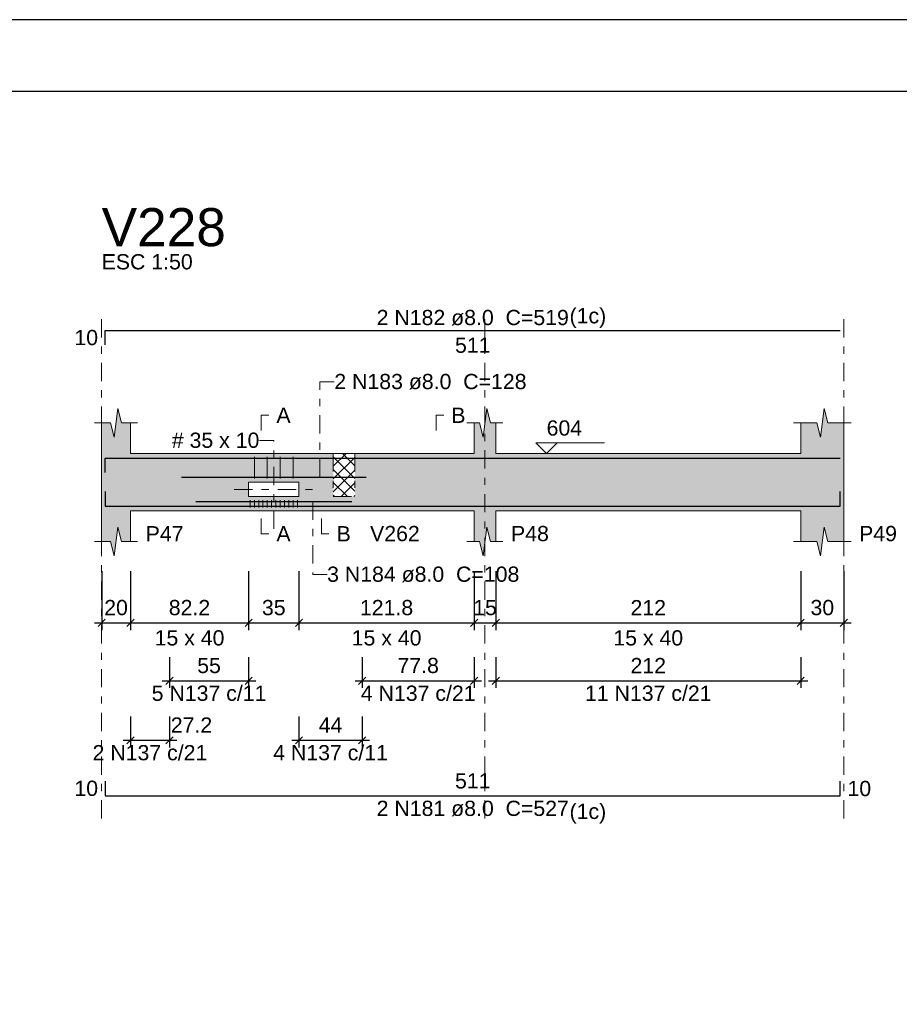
# Model space of a CAD drawing. Header units: millimetres. Extents: x 0 to 119, y 0 to 84.
# Tile 18 of 24: x 49 to 61, y 70 to 84. Entities that reach past the tile are written whole.
import ezdxf

# ---------------------------------------------------------------- set-up
doc = ezdxf.new("R2010")
doc.units = ezdxf.units.MM
doc.header["$MEASUREMENT"] = 0
doc.linetypes.add('DASHDOT', pattern=[2.54, 1.27, -0.635, 0, -0.635])
doc.linetypes.add('NULL', pattern=[0])
doc.layers.get('0').update_dxf_attribs({"lineweight": 18})
for name, color, linetype, lineweight in [('Descrição da armadura', 7, 'Continuous', 0), ('DT-Arm complementar', 5, 'Continuous', 5), ('DT-Barras na forma', 2, 'Continuous', 30), ('DT-Barras rebatidas', 2, 'Continuous', 30), ('DT-Cotas', 9, 'Continuous', 5), ('DT-Forma', 5, 'Continuous', 5), ('DT-Hachura forma vigas', 254, 'Continuous', 5), ('DT-Hachura intersecção vigas', 9, 'Continuous', 5), ('DT-Pontilhado', 9, 'DASHDOT', 5), ('DT-Textos', 7, 'Continuous', 5), ('DT-Título', 3, 'Continuous', 20), ('Textos armaduras', 7, 'Continuous', 0)]:
    doc.layers.add(name, color=color, linetype=linetype, lineweight=lineweight)
doc.layers.add('SEDUC_MARF', color=1, linetype='Continuous')
doc.layers.add('SEDUC_MARGG', color=7, linetype='Continuous')
doc.styles.add('Arial', font='txt')
doc.dimstyles.new('UM_50.000000', dxfattribs={"dimtxt": 0.18, "dimasz": 0.1, "dimexe": 0.1, "dimexo": 0.2, "dimgap": 0, "dimtad": 1, "dimtih": 1, "dimtoh": 1, "dimdec": 1, "dimlfac": 50, "dimzin": 0, "dimdsep": 46, "dimtxsty": 'Standard', "dimcen": 0.09, "dimdle": 0.1, "dimadec": 1, "dimazin": 2, "dimtfac": 1, "dimtdec": 4, "dimtofl": 0, "dimtmove": 0, "dimatfit": 3, "dimfxl": 1, "dimtolj": 1, "dimarcsym": 0})

# ---------------------------------------------------------------- blocks, each defined once
blk = doc.blocks.new('_Oblique')
at = {"color": 0, "linetype": 'ByBlock', "lineweight": -2}
blk.add_line((-0.5, -0.5), (0.5, 0.5), dxfattribs=at)
blk = doc.blocks.new('*D208')
at = {"layer": 'Defpoints', "color": 0}
for p in [(49.748, 76.637), (50.148, 76.637), (50.148, 75.716)]:
    blk.add_point(p, dxfattribs=at)
at = {"layer": 'DT-Cotas', "color": 0, "lineweight": -2}
for p, q in [((49.748, 76.437), (49.748, 75.616)), ((50.148, 76.437), (50.148, 75.616)), ((49.648, 75.716), (50.248, 75.716))]:
    blk.add_line(p, q, dxfattribs=at)
at = {"layer": 'DT-Cotas', "color": 0, "lineweight": -2, "xscale": 0.1, "yscale": 0.1, "zscale": 0.1, "rotation": 180}
blk.add_blockref('_Oblique', (49.748, 75.716), dxfattribs=at)
at = {"layer": 'DT-Cotas', "color": 0, "lineweight": -2, "xscale": 0.1, "yscale": 0.1, "zscale": 0.1}
blk.add_blockref('_Oblique', (50.148, 75.716), dxfattribs=at)
at = {"layer": 'DT-Cotas', "color": 7, "insert": (49.948, 75.928), "char_height": 0.2118, "attachment_point": 5, "rotation": 0.0057, "style": 'Arial'}
blk.add_mtext('\\A1;20', dxfattribs=at)
blk = doc.blocks.new('*D209')
at = {"layer": 'Defpoints', "color": 0}
for p in [(50.148, 76.637), (51.791, 76.637), (51.791, 75.716)]:
    blk.add_point(p, dxfattribs=at)
at = {"layer": 'DT-Cotas', "color": 0, "lineweight": -2}
for p, q in [((50.148, 76.437), (50.148, 75.616)), ((51.791, 76.437), (51.791, 75.616)), ((50.048, 75.716), (51.891, 75.716))]:
    blk.add_line(p, q, dxfattribs=at)
at = {"layer": 'DT-Cotas', "color": 0, "lineweight": -2, "xscale": 0.1, "yscale": 0.1, "zscale": 0.1, "rotation": 180}
blk.add_blockref('_Oblique', (50.148, 75.716), dxfattribs=at)
at = {"layer": 'DT-Cotas', "color": 0, "lineweight": -2, "xscale": 0.1, "yscale": 0.1, "zscale": 0.1}
blk.add_blockref('_Oblique', (51.791, 75.716), dxfattribs=at)
at = {"layer": 'DT-Cotas', "color": 7, "insert": (50.969, 75.928), "char_height": 0.2118, "attachment_point": 5, "rotation": 0.0057, "style": 'Arial'}
blk.add_mtext('\\A1;82.2', dxfattribs=at)
blk = doc.blocks.new('*D210')
at = {"layer": 'Defpoints', "color": 0}
for p in [(51.791, 76.637), (52.491, 76.637), (52.491, 75.716)]:
    blk.add_point(p, dxfattribs=at)
at = {"layer": 'DT-Cotas', "color": 0, "lineweight": -2}
for p, q in [((51.791, 76.437), (51.791, 75.616)), ((52.491, 76.437), (52.491, 75.616)), ((51.691, 75.716), (52.591, 75.716))]:
    blk.add_line(p, q, dxfattribs=at)
at = {"layer": 'DT-Cotas', "color": 0, "lineweight": -2, "xscale": 0.1, "yscale": 0.1, "zscale": 0.1, "rotation": 180}
blk.add_blockref('_Oblique', (51.791, 75.716), dxfattribs=at)
at = {"layer": 'DT-Cotas', "color": 0, "lineweight": -2, "xscale": 0.1, "yscale": 0.1, "zscale": 0.1}
blk.add_blockref('_Oblique', (52.491, 75.716), dxfattribs=at)
at = {"layer": 'DT-Cotas', "color": 7, "insert": (52.141, 75.928), "char_height": 0.2118, "attachment_point": 5, "rotation": 0.0057, "style": 'Arial'}
blk.add_mtext('\\A1;35', dxfattribs=at)
blk = doc.blocks.new('*D211')
at = {"layer": 'Defpoints', "color": 0}
for p in [(52.491, 76.637), (54.928, 76.637), (54.928, 75.716)]:
    blk.add_point(p, dxfattribs=at)
at = {"layer": 'DT-Cotas', "color": 0, "lineweight": -2}
for p, q in [((52.491, 76.437), (52.491, 75.616)), ((54.928, 76.437), (54.928, 75.616)), ((52.391, 75.716), (55.028, 75.716))]:
    blk.add_line(p, q, dxfattribs=at)
at = {"layer": 'DT-Cotas', "color": 0, "lineweight": -2, "xscale": 0.1, "yscale": 0.1, "zscale": 0.1, "rotation": 180}
blk.add_blockref('_Oblique', (52.491, 75.716), dxfattribs=at)
at = {"layer": 'DT-Cotas', "color": 0, "lineweight": -2, "xscale": 0.1, "yscale": 0.1, "zscale": 0.1}
blk.add_blockref('_Oblique', (54.928, 75.716), dxfattribs=at)
at = {"layer": 'DT-Cotas', "color": 7, "insert": (53.709, 75.928), "char_height": 0.2118, "attachment_point": 5, "rotation": 0.0057, "style": 'Arial'}
blk.add_mtext('\\A1;121.8', dxfattribs=at)
blk = doc.blocks.new('*D212')
at = {"layer": 'Defpoints', "color": 0}
for p in [(54.928, 76.637), (55.228, 76.637), (55.228, 75.716)]:
    blk.add_point(p, dxfattribs=at)
at = {"layer": 'DT-Cotas', "color": 0, "lineweight": -2}
for p, q in [((54.928, 76.437), (54.928, 75.616)), ((55.228, 76.437), (55.228, 75.616)), ((54.828, 75.716), (55.328, 75.716))]:
    blk.add_line(p, q, dxfattribs=at)
at = {"layer": 'DT-Cotas', "color": 0, "lineweight": -2, "xscale": 0.1, "yscale": 0.1, "zscale": 0.1, "rotation": 180}
blk.add_blockref('_Oblique', (54.928, 75.716), dxfattribs=at)
at = {"layer": 'DT-Cotas', "color": 0, "lineweight": -2, "xscale": 0.1, "yscale": 0.1, "zscale": 0.1}
blk.add_blockref('_Oblique', (55.228, 75.716), dxfattribs=at)
at = {"layer": 'DT-Cotas', "color": 7, "insert": (55.078, 75.928), "char_height": 0.2118, "attachment_point": 5, "rotation": 0.0057, "style": 'Arial'}
blk.add_mtext('\\A1;15', dxfattribs=at)
blk = doc.blocks.new('*D213')
at = {"layer": 'Defpoints', "color": 0}
for p in [(55.228, 76.637), (59.468, 76.637), (59.468, 75.716)]:
    blk.add_point(p, dxfattribs=at)
at = {"layer": 'DT-Cotas', "color": 0, "lineweight": -2}
for p, q in [((55.228, 76.437), (55.228, 75.616)), ((59.468, 76.437), (59.468, 75.616)), ((55.128, 75.716), (59.568, 75.716))]:
    blk.add_line(p, q, dxfattribs=at)
at = {"layer": 'DT-Cotas', "color": 0, "lineweight": -2, "xscale": 0.1, "yscale": 0.1, "zscale": 0.1, "rotation": 180}
blk.add_blockref('_Oblique', (55.228, 75.716), dxfattribs=at)
at = {"layer": 'DT-Cotas', "color": 0, "lineweight": -2, "xscale": 0.1, "yscale": 0.1, "zscale": 0.1}
blk.add_blockref('_Oblique', (59.468, 75.716), dxfattribs=at)
at = {"layer": 'DT-Cotas', "color": 7, "insert": (57.348, 75.928), "char_height": 0.2118, "attachment_point": 5, "rotation": 0.0057, "style": 'Arial'}
blk.add_mtext('\\A1;212', dxfattribs=at)
blk = doc.blocks.new('*D214')
at = {"layer": 'Defpoints', "color": 0}
for p in [(59.468, 76.637), (60.068, 76.637), (60.068, 75.716)]:
    blk.add_point(p, dxfattribs=at)
at = {"layer": 'DT-Cotas', "color": 0, "lineweight": -2}
for p, q in [((59.468, 76.437), (59.468, 75.616)), ((60.068, 76.437), (60.068, 75.616)), ((59.368, 75.716), (60.168, 75.716))]:
    blk.add_line(p, q, dxfattribs=at)
at = {"layer": 'DT-Cotas', "color": 0, "lineweight": -2, "xscale": 0.1, "yscale": 0.1, "zscale": 0.1, "rotation": 180}
blk.add_blockref('_Oblique', (59.468, 75.716), dxfattribs=at)
at = {"layer": 'DT-Cotas', "color": 0, "lineweight": -2, "xscale": 0.1, "yscale": 0.1, "zscale": 0.1}
blk.add_blockref('_Oblique', (60.068, 75.716), dxfattribs=at)
at = {"layer": 'DT-Cotas', "color": 7, "insert": (59.768, 75.928), "char_height": 0.2118, "attachment_point": 5, "rotation": 0.0057, "style": 'Arial'}
blk.add_mtext('\\A1;30', dxfattribs=at)
blk = doc.blocks.new('*D222')
at = {"layer": 'Defpoints', "color": 0}
for p in [(50.691, 75.441), (51.791, 75.441), (51.791, 74.912)]:
    blk.add_point(p, dxfattribs=at)
at = {"layer": 'DT-Cotas', "color": 0, "lineweight": -2}
for p, q in [((50.691, 75.241), (50.691, 74.812)), ((51.791, 75.241), (51.791, 74.812)), ((50.591, 74.912), (51.891, 74.912))]:
    blk.add_line(p, q, dxfattribs=at)
at = {"layer": 'DT-Cotas', "color": 0, "lineweight": -2, "xscale": 0.1, "yscale": 0.1, "zscale": 0.1, "rotation": 180}
blk.add_blockref('_Oblique', (50.691, 74.912), dxfattribs=at)
at = {"layer": 'DT-Cotas', "color": 0, "lineweight": -2, "xscale": 0.1, "yscale": 0.1, "zscale": 0.1}
blk.add_blockref('_Oblique', (51.791, 74.912), dxfattribs=at)
at = {"layer": 'DT-Cotas', "color": 7, "insert": (51.241, 75.123), "char_height": 0.2118, "attachment_point": 5, "rotation": 0.0057, "style": 'Arial'}
blk.add_mtext('\\A1;55', dxfattribs=at)
blk = doc.blocks.new('*D223')
at = {"layer": 'Defpoints', "color": 0}
for p in [(50.148, 74.615), (50.691, 74.615), (50.691, 74.085)]:
    blk.add_point(p, dxfattribs=at)
at = {"layer": 'DT-Cotas', "color": 0, "lineweight": -2}
for p, q in [((50.148, 74.415), (50.148, 73.985)), ((50.691, 74.415), (50.691, 73.985)), ((50.048, 74.085), (50.791, 74.085))]:
    blk.add_line(p, q, dxfattribs=at)
at = {"layer": 'DT-Cotas', "color": 0, "lineweight": -2, "xscale": 0.1, "yscale": 0.1, "zscale": 0.1, "rotation": 180}
blk.add_blockref('_Oblique', (50.148, 74.085), dxfattribs=at)
at = {"layer": 'DT-Cotas', "color": 0, "lineweight": -2, "xscale": 0.1, "yscale": 0.1, "zscale": 0.1}
blk.add_blockref('_Oblique', (50.691, 74.085), dxfattribs=at)
at = {"layer": 'DT-Cotas', "color": 7, "insert": (50.997, 74.297), "char_height": 0.2118, "attachment_point": 5, "rotation": 0.0057, "style": 'Arial'}
blk.add_mtext('\\A1;27.2', dxfattribs=at)
blk = doc.blocks.new('*D224')
at = {"layer": 'Defpoints', "color": 0}
for p in [(52.491, 74.615), (53.371, 74.615), (53.371, 74.085)]:
    blk.add_point(p, dxfattribs=at)
at = {"layer": 'DT-Cotas', "color": 0, "lineweight": -2}
for p, q in [((52.491, 74.415), (52.491, 73.985)), ((53.371, 74.415), (53.371, 73.985)), ((52.391, 74.085), (53.471, 74.085))]:
    blk.add_line(p, q, dxfattribs=at)
at = {"layer": 'DT-Cotas', "color": 0, "lineweight": -2, "xscale": 0.1, "yscale": 0.1, "zscale": 0.1, "rotation": 180}
blk.add_blockref('_Oblique', (52.491, 74.085), dxfattribs=at)
at = {"layer": 'DT-Cotas', "color": 0, "lineweight": -2, "xscale": 0.1, "yscale": 0.1, "zscale": 0.1}
blk.add_blockref('_Oblique', (53.371, 74.085), dxfattribs=at)
at = {"layer": 'DT-Cotas', "color": 7, "insert": (52.931, 74.297), "char_height": 0.2118, "attachment_point": 5, "rotation": 0.0057, "style": 'Arial'}
blk.add_mtext('\\A1;44', dxfattribs=at)
blk = doc.blocks.new('*D225')
at = {"layer": 'Defpoints', "color": 0}
for p in [(53.371, 75.441), (54.928, 75.441), (54.928, 74.912)]:
    blk.add_point(p, dxfattribs=at)
at = {"layer": 'DT-Cotas', "color": 0, "lineweight": -2}
for p, q in [((53.371, 75.241), (53.371, 74.812)), ((54.928, 75.241), (54.928, 74.812)), ((53.271, 74.912), (55.028, 74.912))]:
    blk.add_line(p, q, dxfattribs=at)
at = {"layer": 'DT-Cotas', "color": 0, "lineweight": -2, "xscale": 0.1, "yscale": 0.1, "zscale": 0.1, "rotation": 180}
blk.add_blockref('_Oblique', (53.371, 74.912), dxfattribs=at)
at = {"layer": 'DT-Cotas', "color": 0, "lineweight": -2, "xscale": 0.1, "yscale": 0.1, "zscale": 0.1}
blk.add_blockref('_Oblique', (54.928, 74.912), dxfattribs=at)
at = {"layer": 'DT-Cotas', "color": 7, "insert": (54.149, 75.123), "char_height": 0.2118, "attachment_point": 5, "rotation": 0.0057, "style": 'Arial'}
blk.add_mtext('\\A1;77.8', dxfattribs=at)
blk = doc.blocks.new('*D226')
at = {"layer": 'Defpoints', "color": 0}
for p in [(55.228, 75.441), (59.468, 75.441), (59.468, 74.912)]:
    blk.add_point(p, dxfattribs=at)
at = {"layer": 'DT-Cotas', "color": 0, "lineweight": -2}
for p, q in [((55.228, 75.241), (55.228, 74.812)), ((59.468, 75.241), (59.468, 74.812)), ((55.128, 74.912), (59.568, 74.912))]:
    blk.add_line(p, q, dxfattribs=at)
at = {"layer": 'DT-Cotas', "color": 0, "lineweight": -2, "xscale": 0.1, "yscale": 0.1, "zscale": 0.1, "rotation": 180}
blk.add_blockref('_Oblique', (55.228, 74.912), dxfattribs=at)
at = {"layer": 'DT-Cotas', "color": 0, "lineweight": -2, "xscale": 0.1, "yscale": 0.1, "zscale": 0.1}
blk.add_blockref('_Oblique', (59.468, 74.912), dxfattribs=at)
at = {"layer": 'DT-Cotas', "color": 7, "insert": (57.348, 75.123), "char_height": 0.2118, "attachment_point": 5, "rotation": 0.0057, "style": 'Arial'}
blk.add_mtext('\\A1;212', dxfattribs=at)

msp = doc.modelspace()

# ---------------------------------------------------------------- hatches: boundary and pattern name
at = {"layer": 'DT-Hachura forma vigas', "linetype": 'Continuous'}
h = msp.add_hatch(color=254, dxfattribs=at)
h.paths.add_polyline_path([(53.2682, 77.4723), (52.9682, 77.4723), (52.9682, 78.0723), (50.1476, 78.0723), (50.1476, 78.4959), (50.0226, 78.4959), (49.9726, 78.6959), (49.9226, 78.2959), (49.8726, 78.4959), (49.7476, 78.4959), (49.7476, 78.0723), (49.7476, 77.2723), (49.7476, 76.8487), (49.8726, 76.8487), (49.9226, 76.6487), (49.9726, 77.0487), (50.0226, 76.8487), (50.1476, 76.8487), (50.1476, 77.2723), (52.9682, 77.2723), (53.2682, 77.2723), (54.9276, 77.2723), (54.9276, 76.8487), (55.0026, 76.8487), (55.0526, 76.6487), (55.1026, 77.0487), (55.1526, 76.8487), (55.2276, 76.8487), (55.2276, 77.2723), (59.468, 77.2723), (59.468, 76.8487), (59.693, 76.8487), (59.743, 76.6487), (59.793, 77.0487), (59.843, 76.8487), (60.068, 76.8487), (60.068, 77.2723), (60.068, 78.0723), (60.068, 78.4959), (59.843, 78.4959), (59.793, 78.6959), (59.743, 78.2959), (59.693, 78.4959), (59.468, 78.4959), (59.468, 78.0723), (55.2276, 78.0723), (55.2276, 78.4959), (55.1526, 78.4959), (55.1026, 78.6959), (55.0526, 78.2959), (55.0026, 78.4959), (54.9276, 78.4959), (54.9276, 78.0723), (53.2682, 78.0723), (53.2682, 77.4723)])
h.paths.add_polyline_path([(52.491, 77.6723), (51.791, 77.6723), (51.791, 77.4723), (52.491, 77.4723), (52.491, 77.6723)], flags=0)
at = {"layer": 'DT-Hachura intersecção vigas', "linetype": 'Continuous'}
h = msp.add_hatch(dxfattribs=at)
h.set_pattern_fill('ANSI37', color=9, style=0)
h.paths.add_polyline_path([(52.9682, 77.4723), (53.2682, 77.4723), (53.2682, 78.0723), (52.9682, 78.0723), (52.9682, 77.4723)])

# ---------------------------------------------------------------- linework, layer by layer
at = {"layer": 'DT-Arm complementar'}
for p, q in [((51.871, 78.0223), (51.871, 77.7223)), ((52.051, 78.0223), (52.051, 77.7223)), ((52.231, 78.0223), (52.231, 77.7223)), ((52.411, 78.0223), (52.411, 77.7223)), ((51.811, 77.4223), (51.811, 77.3223)), ((51.871, 77.4223), (51.871, 77.3223)), ((51.931, 77.4223), (51.931, 77.3223)), ((51.991, 77.4223), (51.991, 77.3223)), ((52.051, 77.4223), (52.051, 77.3223)), ((52.111, 77.4223), (52.111, 77.3223)), ((52.171, 77.4223), (52.171, 77.3223)), ((52.231, 77.4223), (52.231, 77.3223)), ((52.291, 77.4223), (52.291, 77.3223)), ((52.351, 77.4223), (52.351, 77.3223)), ((52.411, 77.4223), (52.411, 77.3223)), ((52.471, 77.4223), (52.471, 77.3223))]:
    msp.add_line(p, q, dxfattribs=at)
at = {"layer": 'DT-Barras na forma'}
for points in [[(49.7976, 77.8043), (49.7976, 78.0043), (60.018, 78.0043)], [(50.8572, 77.7403), (53.4247, 77.7403)], [(49.7976, 77.5403), (49.7976, 77.3403), (60.018, 77.3403), (60.018, 77.5403)], [(51.0572, 77.4043), (53.2247, 77.4043)]]:
    msp.add_lwpolyline(points, dxfattribs=at)
at = {"layer": 'DT-Barras rebatidas'}
for points in [[(49.7976, 79.5793), (49.7976, 79.7793), (60.018, 79.7793)], [(49.7976, 73.5147), (49.7976, 73.3147), (60.018, 73.3147), (60.018, 73.5147)]]:
    msp.add_lwpolyline(points, dxfattribs=at)
at = {"layer": 'DT-Forma'}
for p, q in [((49.9226, 78.2959), (49.9726, 78.6959)), ((49.9726, 78.6959), (50.0226, 78.4959)), ((55.0526, 78.2959), (55.1026, 78.6959)), ((55.1026, 78.6959), (55.1526, 78.4959)), ((59.743, 78.2959), (59.793, 78.6959)), ((59.793, 78.6959), (59.843, 78.4959)), ((49.6476, 78.4959), (49.8726, 78.4959)), ((49.7476, 78.0723), (49.7476, 78.4959)), ((49.8726, 78.4959), (49.9226, 78.2959)), ((50.0226, 78.4959), (50.2476, 78.4959)), ((50.1476, 78.4959), (50.1476, 78.0723)), ((54.8276, 78.4959), (55.0026, 78.4959)), ((54.9276, 78.0723), (54.9276, 78.4959)), ((55.0026, 78.4959), (55.0526, 78.2959)), ((55.1526, 78.4959), (55.3276, 78.4959)), ((55.2276, 78.4959), (55.2276, 78.0723)), ((59.368, 78.4959), (59.693, 78.4959)), ((59.468, 78.0723), (59.468, 78.4959)), ((59.693, 78.4959), (59.743, 78.2959)), ((59.843, 78.4959), (60.168, 78.4959)), ((60.068, 78.4959), (60.068, 78.0723)), ((50.1476, 78.0723), (52.9682, 78.0723)), ((52.9682, 78.0723), (53.2682, 78.0723)), ((53.2682, 78.0723), (54.9276, 78.0723)), ((55.2276, 78.0723), (59.468, 78.0723)), ((49.7476, 77.2723), (49.7476, 76.8487)), ((50.1476, 76.8487), (50.1476, 77.2723)), ((50.1476, 77.2723), (52.9682, 77.2723)), ((52.9682, 77.2723), (53.2682, 77.2723)), ((53.2682, 77.2723), (54.9276, 77.2723)), ((54.9276, 77.2723), (54.9276, 76.8487)), ((55.2276, 76.8487), (55.2276, 77.2723)), ((55.2276, 77.2723), (59.468, 77.2723)), ((59.468, 77.2723), (59.468, 76.8487)), ((60.068, 76.8487), (60.068, 77.2723)), ((49.9226, 76.6487), (49.9726, 77.0487)), ((49.9726, 77.0487), (50.0226, 76.8487)), ((55.0526, 76.6487), (55.1026, 77.0487)), ((55.1026, 77.0487), (55.1526, 76.8487)), ((59.743, 76.6487), (59.793, 77.0487)), ((59.793, 77.0487), (59.843, 76.8487)), ((49.6476, 76.8487), (49.8726, 76.8487)), ((49.8726, 76.8487), (49.9226, 76.6487)), ((50.0226, 76.8487), (50.2476, 76.8487)), ((54.8276, 76.8487), (55.0026, 76.8487)), ((55.0026, 76.8487), (55.0526, 76.6487)), ((55.1526, 76.8487), (55.3276, 76.8487)), ((59.368, 76.8487), (59.693, 76.8487)), ((59.693, 76.8487), (59.743, 76.6487)), ((59.843, 76.8487), (60.168, 76.8487))]:
    msp.add_line(p, q, dxfattribs=at)
at = {"layer": 'DT-Forma', "linetype": 'Continuous'}
for p, q in [((49.7476, 77.2723), (49.7476, 78.0723)), ((60.068, 78.0723), (60.068, 77.2723))]:
    msp.add_line(p, q, dxfattribs=at)
at = {"layer": 'DT-Forma'}
msp.add_lwpolyline([(52.141, 77.6723), (51.791, 77.6723), (51.791, 77.4723), (52.491, 77.4723), (52.491, 77.6723), (52.141, 77.6723)], close=True, dxfattribs=at)
at = {"layer": 'DT-Pontilhado', "ltscale": 0.2}
for p, q in [((49.7476, 72.997), (49.7476, 79.9911)), ((55.0776, 72.997), (55.0776, 79.9911)), ((60.068, 72.997), (60.068, 79.9911)), ((52.7828, 77.7403), (52.7828, 79.0651)), ((52.7828, 79.0651), (52.9828, 79.0651)), ((52.141, 78.2523), (51.941, 78.2523)), ((52.141, 77.0223), (52.141, 78.2523)), ((52.9682, 78.0723), (52.9682, 77.4723)), ((53.2682, 78.0723), (53.2682, 77.4723)), ((51.591, 77.5723), (52.691, 77.5723)), ((52.9682, 77.4723), (53.2682, 77.4723)), ((52.6828, 77.4043), (52.6828, 76.388)), ((52.6828, 76.388), (52.8828, 76.388))]:
    msp.add_line(p, q, dxfattribs=at)
at = {"layer": 'DT-Textos'}
for points in [[(51.966, 78.39), (51.966, 78.6018), (52.0719, 78.6018)], [(54.3981, 78.39), (54.3981, 78.6018), (54.504, 78.6018)], [(56.0829, 78.2205), (55.9347, 78.0723), (55.7864, 78.2205), (56.7395, 78.2205)], [(51.966, 77.1664), (51.966, 76.9546), (52.0719, 76.9546)], [(52.8027, 77.1664), (52.8027, 76.9546), (52.9086, 76.9546)]]:
    msp.add_lwpolyline(points, dxfattribs=at)
at = {"layer": 'SEDUC_MARF'}
msp.add_lwpolyline([(118.9, 84.1), (0, 84.1), (0, 0), (118.9, 0)], close=True, dxfattribs=at)
at = {"layer": 'SEDUC_MARGG'}
msp.add_lwpolyline([(2.5, 1), (117.9, 1), (117.9, 83.1), (2.5, 83.1), (2.5, 1)], dxfattribs=at)

# ---------------------------------------------------------------- texts
at = {"layer": 'Descrição da armadura', "linetype": 'NULL', "char_height": 0.2118, "line_spacing_factor": 0.9, "style": 'Arial'}
for s, insert, width, attachment_point in [('2 N182 ø8.0  C=519', (54.9078, 79.8492), 5.239541, 8), ('2 N183 ø8.0  C=128', (52.9827, 78.9595), 5.239541, 7), ('3 N184 ø8.0  C=108', (52.8827, 76.2818), 5.239541, 7), ('5 N137 c/11', (51.241, 74.6299), 3.127695, 8), ('4 N137 c/21', (54.1493, 74.6299), 3.127695, 8), ('11 N137 c/21', (57.3478, 74.6299), 3.450264, 8), ('2 N137 c/21', (50.4193, 73.8037), 3.127695, 8), ('4 N137 c/11', (52.931, 73.8037), 3.127695, 8), ('2 N181 ø8.0  C=527', (54.9078, 73.2448), 5.239541, 2)]:
    msp.add_mtext(s, dxfattribs=dict(at, insert=insert, width=width, attachment_point=attachment_point))
at = {"layer": 'DT-Textos', "linetype": 'NULL', "char_height": 0.2118, "line_spacing_factor": 0.798, "style": 'Arial'}
for s, insert, width, attachment_point in [('ESC 1:50', (49.7477, 80.6266), 2.482559, 7), ('(1c)', (56.2537, 79.8157), 0.998857, 7), ('A', (52.1777, 78.4962), 0.386855, 7), ('B', (54.6097, 78.4962), 0.386855, 7), ('604', (55.9347, 78.3162), 0.967705, 7), ('# 35 x 10', (51.9407, 78.1462), 2.38627, 9), ('P47', (50.3597, 76.8492), 1.031992, 7), ('A', (52.1777, 76.8492), 0.386855, 7), ('B', (53.0147, 76.8492), 0.386855, 7), ('V262', (53.4797, 76.8492), 1.354561, 7), ('P48', (55.4397, 76.8492), 1.031992, 7), ('P49', (60.2797, 76.8492), 1.031992, 7), ('15 x 40', (50.9697, 75.3992), 1.902559, 8), ('15 x 40', (53.7097, 75.3992), 1.902559, 8), ('15 x 40', (57.3477, 75.3992), 1.902559, 8), ('(1c)', (56.2537, 72.9273), 0.998857, 7)]:
    msp.add_mtext(s, dxfattribs=dict(at, insert=insert, width=width, attachment_point=attachment_point))
at = {"layer": 'DT-Título', "linetype": 'NULL', "insert": (49.7477, 80.9445), "char_height": 0.5295, "width": 3.456465, "attachment_point": 7, "line_spacing_factor": 0.798, "style": 'Arial'}
msp.add_mtext('V228', dxfattribs=at)
at = {"layer": 'Textos armaduras', "linetype": 'NULL', "char_height": 0.2118, "line_spacing_factor": 0.9, "style": 'Arial'}
for s, insert, width, attachment_point in [('10', (49.6976, 79.5734), 1.045137, 9), ('511', (54.9078, 79.6821), 1.367705, 2), ('511', (54.9078, 73.412), 1.367705, 8), ('10', (49.6976, 73.3088), 1.045137, 9), ('10', (60.118, 73.5206), 1.045137, 1)]:
    msp.add_mtext(s, dxfattribs=dict(at, insert=insert, width=width, attachment_point=attachment_point))

# ---------------------------------------------------------------- dimensions: what is measured, and where the dimension line sits
at = {"layer": 'DT-Cotas'}
for base, p1, p2, picture, middle in [((50.1476, 75.7164), (49.7476, 76.6369), (50.1476, 76.6369), '*D208', (49.9476, 75.9282)), ((51.791, 75.7164), (50.1476, 76.6369), (51.791, 76.6369), '*D209', (50.9693, 75.9282)), ((52.491, 75.7164), (51.791, 76.6369), (52.491, 76.6369), '*D210', (52.141, 75.9282)), ((54.9276, 75.7164), (52.491, 76.6369), (54.9276, 76.6369), '*D211', (53.7093, 75.9282)), ((55.2276, 75.7164), (54.9276, 76.6369), (55.2276, 76.6369), '*D212', (55.0776, 75.9282)), ((59.468, 75.7164), (55.2276, 76.6369), (59.468, 76.6369), '*D213', (57.3478, 75.9282)), ((60.068, 75.7164), (59.468, 76.6369), (60.068, 76.6369), '*D214', (59.768, 75.9282)), ((51.791, 74.9116), (50.691, 75.4411), (51.791, 75.4411), '*D222', (51.241, 75.1234)), ((54.9276, 74.9116), (53.371, 75.4411), (54.9276, 75.4411), '*D225', (54.1493, 75.1234)), ((59.468, 74.9116), (55.2276, 75.4411), (59.468, 75.4411), '*D226', (57.3478, 75.1234)), ((50.691, 74.0854), (50.1476, 74.6149), (50.691, 74.6149), '*D223', (50.9972, 74.2972)), ((53.371, 74.0854), (52.491, 74.6149), (53.371, 74.6149), '*D224', (52.931, 74.2972))]:
    dim = msp.add_linear_dim(base=base, p1=p1, p2=p2, dimstyle='UM_50.000000', override={"dimtxt": 0.2118, "dimasz": 0.1, "dimexe": 0.1, "dimexo": 0.2, "dimtad": 1, "dimtih": 0, "dimtoh": 0, "dimdec": 1, "dimlfac": 50, "dimzin": 8, "dimtxsty": 'Arial', "dimblk": 'Oblique', "dimblk1": 'Oblique', "dimblk2": 'Oblique', "dimsah": 1, "dimdle": 0.1, "dimse1": 0, "dimse2": 0, "dimclrt": 7, "dimadec": 1, "dimazin": 3, "dimtmove": 2, "dimldrblk": 'Oblique'}, dxfattribs=at)
    dim.commit()
    dim.dimension.update_dxf_attribs({"geometry": picture, "text_midpoint": middle, "dimtype": 160, "text_rotation": 0.00573})

doc.saveas('drawing.dxf')
